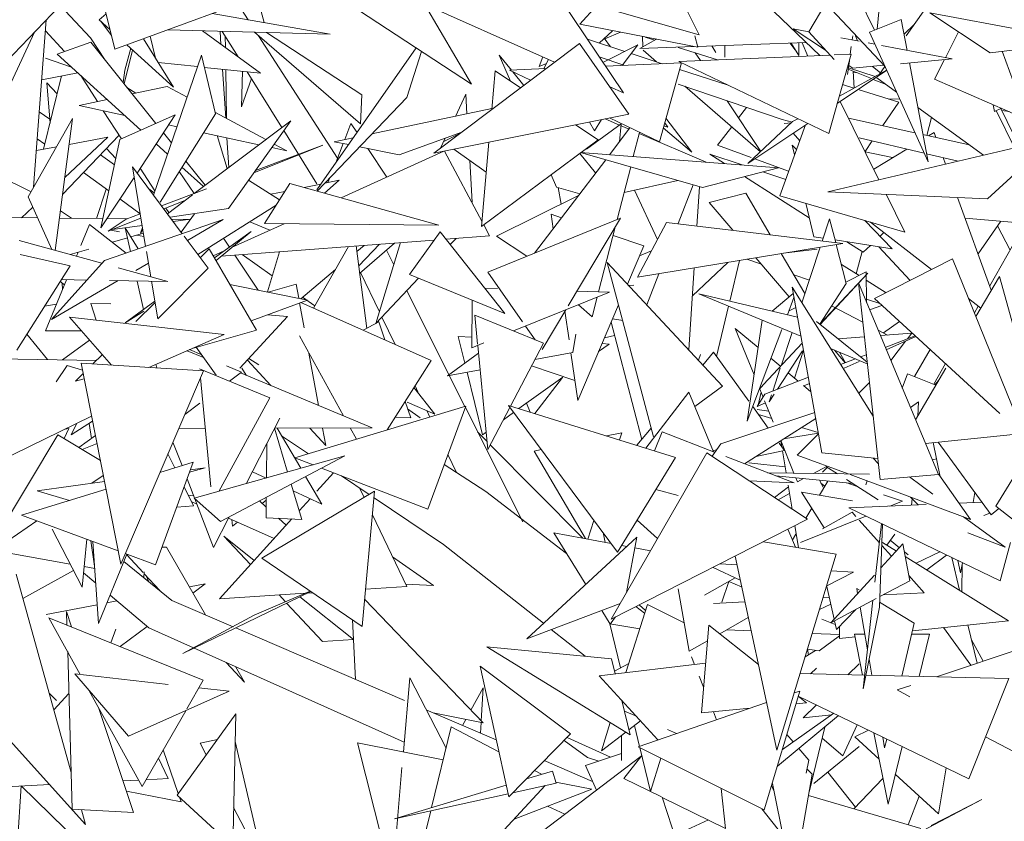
# Model space of a CAD drawing. Header units: metres. Extents: x -14.5 to 13.2, y -19 to 3.3.
# Tile 125 of 210: x 10.281 to 10.475, y 2.237 to 2.395. Entities that reach past the tile are written whole.
import ezdxf

# ---------------------------------------------------------------- set-up
doc = ezdxf.new("R2010")
doc.units = ezdxf.units.M
doc.layers.add('G-IMPT', color=7, linetype='Continuous', lineweight=5)
doc.layers.add('L-PLNT', color=7, linetype='Continuous', lineweight=5, true_color=0x005900)

# ---------------------------------------------------------------- blocks, each defined once
blk = doc.blocks.new('ÁRVORES ORNAMENTAIS - Pequeno e Médio Porte - Ipê-roxo-2870950-CORTE_CALÇADA')
at = {"layer": 'G-IMPT', "color": 253, "true_color": 0xaaaaaa}
for p, q in [((6.63619, 2.41626), (6.6598, 2.381)), ((6.55924, 2.38965), (6.55353, 2.41266)), ((6.71184, 2.41226), (6.70995, 2.39359)), ((6.69157, 2.40753), (6.71148, 2.38628)), ((6.59725, 2.40405), (6.62976, 2.3827)), ((6.55124, 2.40122), (6.5235, 2.37234)), ((6.58874, 2.39488), (6.58724, 2.40068)), ((6.61614, 2.40048), (6.64619, 2.38707)), ((6.67481, 2.39248), (6.67025, 2.4016)), ((6.70517, 2.40224), (6.70947, 2.39339)), ((6.71574, 2.39226), (6.72192, 2.40107)), ((6.58561, 2.39543), (6.58309, 2.39932)), ((6.62049, 2.39853), (6.62976, 2.3827)), ((6.64953, 2.39972), (6.67481, 2.39248)), ((6.69648, 2.39307), (6.6998, 2.39875)), ((6.55441, 2.3919), (6.54841, 2.39827)), ((6.55618, 2.39544), (6.55751, 2.39663)), ((6.58234, 2.39806), (6.55924, 2.38965)), ((6.57852, 2.39667), (6.60184, 2.39258)), ((6.65117, 2.39455), (6.65453, 2.39829)), ((6.69867, 2.38837), (6.68807, 2.39844)), ((6.72037, 2.3968), (6.73233, 2.38893)), ((6.72037, 2.3968), (6.75056, 2.39117)), ((6.54319, 2.36236), (6.5457, 2.39545)), ((6.55827, 2.39354), (6.55618, 2.39544)), ((6.55648, 2.39517), (6.55858, 2.39232)), ((6.70844, 2.39298), (6.71475, 2.39553)), ((6.71475, 2.39553), (6.71591, 2.38939)), ((6.53129, 2.36704), (6.54335, 2.393)), ((6.54929, 2.38917), (6.54553, 2.39327)), ((6.56966, 2.39344), (6.60184, 2.39258)), ((6.57655, 2.39326), (6.58807, 2.38489)), ((6.58007, 2.39316), (6.58023, 2.39058)), ((6.5836, 2.38814), (6.58049, 2.39315)), ((6.60785, 2.37484), (6.58683, 2.39298)), ((6.60811, 2.3806), (6.58924, 2.39292)), ((6.6745, 2.39001), (6.65117, 2.39455)), ((6.65762, 2.39329), (6.655, 2.39084)), ((6.65924, 2.39298), (6.65613, 2.39167)), ((6.69337, 2.39368), (6.69977, 2.38945)), ((6.69337, 2.39368), (6.69648, 2.39309)), ((6.69648, 2.39307), (6.70146, 2.38759)), ((6.70844, 2.39298), (6.72006, 2.36736)), ((6.7153, 2.39261), (6.71734, 2.39455)), ((6.72347, 2.38795), (6.72608, 2.39304)), ((6.55453, 2.39102), (6.54783, 2.38866)), ((6.55441, 2.3919), (6.55734, 2.38749)), ((6.55453, 2.39102), (6.56734, 2.37494)), ((6.57082, 2.38214), (6.56489, 2.39171)), ((6.56625, 2.3922), (6.56728, 2.38786)), ((6.58112, 2.38994), (6.58109, 2.39219)), ((6.60327, 2.3681), (6.58765, 2.39226)), ((6.6511, 2.39077), (6.62235, 2.36904)), ((6.6511, 2.39077), (6.66087, 2.3768)), ((6.66008, 2.38918), (6.65271, 2.39159)), ((6.65603, 2.39181), (6.65725, 2.3901)), ((6.66633, 2.3916), (6.66308, 2.38979)), ((6.66358, 2.39214), (6.66366, 2.39011)), ((6.66412, 2.39203), (6.66602, 2.39143)), ((6.6745, 2.39001), (6.67393, 2.39226)), ((6.69597, 2.39094), (6.67446, 2.39018)), ((6.69373, 2.38957), (6.69276, 2.39082)), ((6.69295, 2.39083), (6.69446, 2.38837)), ((6.69449, 2.39088), (6.69446, 2.38837)), ((6.69513, 2.39091), (6.69624, 2.38826)), ((6.7028, 2.39189), (6.7064, 2.3912)), ((6.70504, 2.39146), (6.70514, 2.39226)), ((6.70611, 2.39129), (6.70572, 2.39226)), ((6.70818, 2.39086), (6.70951, 2.39061)), ((6.73233, 2.38893), (6.75056, 2.39117)), ((6.56275, 2.38947), (6.56112, 2.38275)), ((6.56239, 2.3898), (6.56122, 2.38551)), ((6.57082, 2.38214), (6.56161, 2.39051)), ((6.61885, 2.38987), (6.59917, 2.36185)), ((6.61986, 2.3892), (6.61698, 2.38011)), ((6.65576, 2.38703), (6.66268, 2.39047)), ((6.65953, 2.38642), (6.66268, 2.39047)), ((6.67375, 2.39016), (6.66308, 2.38979)), ((6.66368, 2.38945), (6.66638, 2.38712)), ((6.67066, 2.38996), (6.67838, 2.38751)), ((6.674, 2.3889), (6.67502, 2.38737)), ((6.67729, 2.39028), (6.6781, 2.38899)), ((6.67985, 2.38808), (6.67988, 2.39037)), ((6.70466, 2.38862), (6.70486, 2.39014)), ((6.71086, 2.39035), (6.7248, 2.3877)), ((6.73467, 2.38922), (6.73835, 2.37932)), ((6.55067, 2.38609), (6.54555, 2.38787)), ((6.54783, 2.38866), (6.56441, 2.37363)), ((6.57637, 2.38848), (6.56689, 2.36077)), ((6.56782, 2.38698), (6.57558, 2.38618)), ((6.57912, 2.37683), (6.57637, 2.38848)), ((6.63765, 2.38551), (6.63523, 2.38848)), ((6.63748, 2.38328), (6.63523, 2.38848)), ((6.64388, 2.3881), (6.64317, 2.38623)), ((6.64499, 2.3876), (6.64408, 2.38578)), ((6.65989, 2.38644), (6.65504, 2.3881)), ((6.67127, 2.38691), (6.65626, 2.38629)), ((6.66749, 2.38675), (6.66135, 2.38876)), ((6.66691, 2.3713), (6.67127, 2.38691)), ((6.70067, 2.38845), (6.67074, 2.38719)), ((6.7004, 2.37297), (6.67074, 2.38719)), ((6.7004, 2.37297), (6.70486, 2.38863)), ((6.70486, 2.38863), (6.70146, 2.38849)), ((6.70413, 2.38465), (6.70449, 2.38732)), ((6.71462, 2.38675), (6.7248, 2.3877)), ((6.71637, 2.38691), (6.72006, 2.36736)), ((6.72131, 2.38373), (6.72327, 2.38756)), ((6.5519, 2.38498), (6.5448, 2.38358)), ((6.56122, 2.38551), (6.5609, 2.38302)), ((6.57694, 2.38604), (6.58807, 2.38489)), ((6.58055, 2.38567), (6.58117, 2.37602)), ((6.58134, 2.37593), (6.58119, 2.3856)), ((6.58427, 2.37824), (6.58452, 2.38526)), ((6.59228, 2.37413), (6.58544, 2.38516)), ((6.63444, 2.38532), (6.63378, 2.37768)), ((6.63444, 2.38532), (6.63945, 2.38197)), ((6.64452, 2.3858), (6.63725, 2.3855)), ((6.64145, 2.38348), (6.63725, 2.3855)), ((6.64013, 2.38248), (6.63794, 2.38517)), ((6.64461, 2.38683), (6.64317, 2.38623)), ((6.68053, 2.38249), (6.67091, 2.38564)), ((6.70208, 2.37888), (6.71186, 2.38545)), ((6.7025, 2.38036), (6.71185, 2.38547)), ((6.70427, 2.38567), (6.70883, 2.38382)), ((6.70431, 2.38596), (6.70958, 2.38423)), ((6.70437, 2.38641), (6.70519, 2.38586)), ((6.70519, 2.38586), (6.71133, 2.38644)), ((6.70542, 2.38195), (6.70522, 2.38528)), ((6.70523, 2.38508), (6.70606, 2.38494)), ((6.70904, 2.38622), (6.71063, 2.38498)), ((6.71043, 2.38469), (6.7115, 2.38622)), ((6.5487, 2.38435), (6.54517, 2.36988)), ((6.54582, 2.38297), (6.54783, 2.38077)), ((6.54582, 2.38297), (6.54643, 2.37503)), ((6.5525, 2.38443), (6.5558, 2.37929)), ((6.58627, 2.38383), (6.58427, 2.37824)), ((6.7092, 2.38366), (6.71176, 2.38263)), ((6.70992, 2.38396), (6.71381, 2.38114)), ((6.72131, 2.38373), (6.74209, 2.37464)), ((6.56165, 2.38208), (6.56339, 2.38091)), ((6.5627, 2.38077), (6.56962, 2.38224)), ((6.56962, 2.38224), (6.57352, 2.38014)), ((6.65709, 2.3822), (6.6598, 2.381)), ((6.69117, 2.3757), (6.67066, 2.38274)), ((6.67195, 2.3823), (6.68692, 2.36936)), ((6.70315, 2.38263), (6.70538, 2.38193)), ((6.7064, 2.38161), (6.71426, 2.37914)), ((6.55217, 2.37852), (6.55772, 2.3797)), ((6.61698, 2.38011), (6.59927, 2.36158)), ((6.60785, 2.37484), (6.60811, 2.3806)), ((6.62862, 2.38074), (6.62658, 2.37635)), ((6.62862, 2.38074), (6.62886, 2.37683)), ((6.68032, 2.37943), (6.68699, 2.36942)), ((6.71033, 2.36381), (6.70269, 2.37929)), ((6.71108, 2.37451), (6.71426, 2.37914)), ((6.71441, 2.37981), (6.71228, 2.37976)), ((6.54637, 2.37578), (6.54431, 2.37722)), ((6.55217, 2.37852), (6.56121, 2.37654)), ((6.55697, 2.37746), (6.56054, 2.37191)), ((6.57904, 2.37717), (6.58911, 2.37175)), ((6.61007, 2.37289), (6.63379, 2.37787)), ((6.68417, 2.37811), (6.68258, 2.37604)), ((6.71804, 2.37808), (6.73103, 2.36867)), ((6.73318, 2.37733), (6.73294, 2.37865)), ((6.73454, 2.37795), (6.73318, 2.37733)), ((6.73352, 2.37748), (6.73715, 2.3701)), ((6.73444, 2.3779), (6.73814, 2.37033)), ((6.73606, 2.37728), (6.73463, 2.37752)), ((6.54208, 2.36041), (6.55087, 2.37595)), ((6.54746, 2.34985), (6.55087, 2.37595)), ((6.56022, 2.37177), (6.5712, 2.37666)), ((6.56363, 2.36514), (6.5712, 2.37666)), ((6.57912, 2.37683), (6.56818, 2.35941)), ((6.57493, 2.36108), (6.59402, 2.37545)), ((6.58172, 2.3581), (6.59402, 2.37545)), ((6.66087, 2.3768), (6.62235, 2.36904)), ((6.65411, 2.37348), (6.6531, 2.37523)), ((6.65411, 2.37348), (6.65547, 2.37571)), ((6.65617, 2.37585), (6.65903, 2.37463)), ((6.66691, 2.3713), (6.65703, 2.37603)), ((6.66821, 2.37596), (6.67332, 2.3693)), ((6.69327, 2.37531), (6.68441, 2.36701)), ((6.69318, 2.37523), (6.69117, 2.3757)), ((6.69327, 2.37531), (6.69432, 2.37588)), ((6.71745, 2.37311), (6.70431, 2.37601)), ((6.7198, 2.37259), (6.72073, 2.37613)), ((6.56987, 2.37464), (6.57151, 2.37428)), ((6.59917, 2.36303), (6.59266, 2.37352)), ((6.60594, 2.37496), (6.60469, 2.37176)), ((6.60594, 2.37496), (6.60713, 2.37318)), ((6.61547, 2.36873), (6.62788, 2.37323)), ((6.65034, 2.37468), (6.65481, 2.37169)), ((6.65938, 2.37488), (6.65253, 2.36984)), ((6.65705, 2.36877), (6.6611, 2.37408)), ((6.65938, 2.37488), (6.65901, 2.37133)), ((6.65934, 2.37449), (6.66091, 2.37382)), ((6.66769, 2.37411), (6.67332, 2.3693)), ((6.66779, 2.37446), (6.66862, 2.37418)), ((6.66797, 2.3751), (6.66862, 2.37418)), ((6.68122, 2.37428), (6.67844, 2.37067)), ((6.68441, 2.36701), (6.69624, 2.37496)), ((6.69072, 2.36065), (6.69579, 2.37465)), ((6.69162, 2.37494), (6.69301, 2.37507)), ((6.5454, 2.37084), (6.54391, 2.37193)), ((6.56009, 2.37261), (6.5489, 2.36087)), ((6.54934, 2.36426), (6.55789, 2.37221)), ((6.5502, 2.3708), (6.55789, 2.37221)), ((6.56022, 2.37177), (6.5565, 2.35428)), ((6.56884, 2.37307), (6.57042, 2.37108)), ((6.57679, 2.37312), (6.58775, 2.37072)), ((6.58144, 2.36601), (6.5795, 2.37253)), ((6.58142, 2.37211), (6.5818, 2.36625)), ((6.60264, 2.37133), (6.60637, 2.37211)), ((6.60543, 2.37076), (6.60264, 2.37133)), ((6.62458, 2.37203), (6.62365, 2.37003)), ((6.62415, 2.37133), (6.6277, 2.37309)), ((6.65481, 2.37169), (6.63177, 2.3546)), ((6.66176, 2.3684), (6.66298, 2.37317)), ((6.66293, 2.37296), (6.67618, 2.36728)), ((6.69466, 2.37154), (6.69335, 2.37301)), ((6.74464, 2.37186), (6.70025, 2.36144)), ((6.71929, 2.36906), (6.7064, 2.37211)), ((6.70758, 2.36939), (6.70901, 2.37149)), ((6.72817, 2.37074), (6.71904, 2.37275)), ((6.72122, 2.37315), (6.72016, 2.37251)), ((6.72122, 2.37315), (6.72157, 2.3722)), ((6.7318, 2.36006), (6.74464, 2.37186)), ((6.54374, 2.36962), (6.5477, 2.37034)), ((6.55762, 2.37002), (6.55943, 2.36804)), ((6.56742, 2.37091), (6.56966, 2.36887)), ((6.58674, 2.36518), (6.6004, 2.37066)), ((6.58707, 2.36565), (6.6004, 2.37066)), ((6.59028, 2.37017), (6.59325, 2.36952)), ((6.59077, 2.37085), (6.59325, 2.36952)), ((6.60439, 2.37097), (6.60292, 2.36718)), ((6.62429, 2.36944), (6.60403, 2.36025)), ((6.61547, 2.36873), (6.60762, 2.37032)), ((6.60926, 2.36998), (6.61304, 2.36433)), ((6.63185, 2.35552), (6.62442, 2.36946)), ((6.62626, 2.36983), (6.6327, 2.36529)), ((6.63322, 2.37123), (6.63177, 2.3546)), ((6.68508, 2.36822), (6.67844, 2.37067)), ((6.69319, 2.37064), (6.69364, 2.36871)), ((6.69319, 2.37064), (6.69403, 2.36978)), ((6.7076, 2.36934), (6.71303, 2.36819)), ((6.71582, 2.36988), (6.70929, 2.36593)), ((6.55916, 2.36678), (6.55639, 2.36873)), ((6.57327, 2.36751), (6.5771, 2.36271)), ((6.62943, 2.3676), (6.62993, 2.35941)), ((6.64224, 2.34932), (6.6563, 2.36778)), ((6.65431, 2.36516), (6.65117, 2.36899)), ((6.67541, 2.36226), (6.65132, 2.36921)), ((6.65132, 2.36921), (6.69044, 2.36617)), ((6.67977, 2.367), (6.67688, 2.36885)), ((6.6833, 2.36673), (6.67688, 2.36885)), ((6.69248, 2.3655), (6.68582, 2.36795)), ((6.72599, 2.36748), (6.71976, 2.36895)), ((6.72302, 2.36818), (6.72349, 2.3669)), ((6.54267, 2.36145), (6.53129, 2.36704)), ((6.57259, 2.35314), (6.56272, 2.36635)), ((6.56534, 2.35064), (6.56272, 2.36635)), ((6.56427, 2.36611), (6.56717, 2.36159)), ((6.57198, 2.36546), (6.5749, 2.36107)), ((6.5725, 2.3663), (6.57675, 2.36245)), ((6.65858, 2.35596), (6.66124, 2.36635)), ((6.67541, 2.36226), (6.69044, 2.36617)), ((6.55806, 2.36161), (6.55307, 2.36525)), ((6.5565, 2.35428), (6.56307, 2.36428)), ((6.58569, 2.3637), (6.59182, 2.35987)), ((6.60072, 2.36117), (6.60362, 2.36372)), ((6.60075, 2.36313), (6.60362, 2.36372)), ((6.60175, 2.36417), (6.60139, 2.36326)), ((6.64655, 2.36237), (6.6455, 2.36479)), ((6.65994, 2.36129), (6.67055, 2.36366)), ((6.69655, 2.35629), (6.68378, 2.36444)), ((6.69189, 2.36389), (6.68739, 2.36538)), ((6.55755, 2.36198), (6.55562, 2.35615)), ((6.56705, 2.36124), (6.56598, 2.36199)), ((6.56847, 2.35865), (6.57735, 2.36199)), ((6.59387, 2.36308), (6.58881, 2.35515)), ((6.59387, 2.36308), (6.62331, 2.35486)), ((6.5967, 2.3623), (6.59995, 2.36297)), ((6.65118, 2.36105), (6.64655, 2.36237)), ((6.64693, 2.36226), (6.64747, 2.35899)), ((6.66653, 2.35197), (6.66197, 2.36175)), ((6.67066, 2.35518), (6.67361, 2.36278)), ((6.67434, 2.35466), (6.67485, 2.36243)), ((6.54678, 2.35004), (6.54208, 2.36041)), ((6.56427, 2.35709), (6.56026, 2.36001)), ((6.56893, 2.35804), (6.57311, 2.35971)), ((6.56963, 2.3571), (6.5746, 2.36083)), ((6.59011, 2.36094), (6.59287, 2.3615)), ((6.63468, 2.35264), (6.65091, 2.3607)), ((6.68398, 2.36117), (6.67673, 2.35933)), ((6.68398, 2.36117), (6.68883, 2.35293)), ((6.69072, 2.36065), (6.71544, 2.35346)), ((6.7318, 2.36006), (6.70025, 2.36144)), ((6.71544, 2.35346), (6.71175, 2.36094)), ((6.72588, 2.36032), (6.73254, 2.34195)), ((6.54079, 2.3563), (6.54301, 2.35836)), ((6.55067, 2.3562), (6.54849, 2.35768)), ((6.56935, 2.3582), (6.56992, 2.35731)), ((6.57016, 2.35639), (6.58172, 2.3581)), ((6.59112, 2.35877), (6.57564, 2.34906)), ((6.67673, 2.35933), (6.68141, 2.35382)), ((6.69588, 2.35915), (6.69743, 2.35255)), ((6.53627, 2.35635), (6.54395, 2.35627)), ((6.5483, 2.35623), (6.5569, 2.35614)), ((6.55718, 2.34783), (6.58067, 2.35592)), ((6.55772, 2.35613), (6.56167, 2.35609)), ((6.55793, 2.35363), (6.56441, 2.35622)), ((6.55793, 2.35363), (6.56146, 2.35601)), ((6.56146, 2.35601), (6.56427, 2.35707)), ((6.57045, 2.356), (6.57379, 2.35597)), ((6.57078, 2.35557), (6.57421, 2.35603)), ((6.57499, 2.3571), (6.57235, 2.35346)), ((6.57359, 2.3518), (6.58067, 2.35592)), ((6.63302, 2.34557), (6.65926, 2.35624)), ((6.64756, 2.35631), (6.64549, 2.35702)), ((6.64549, 2.35702), (6.6459, 2.35413)), ((6.64889, 2.3389), (6.65926, 2.35624)), ((6.70058, 2.35609), (6.69913, 2.3517)), ((6.70179, 2.35139), (6.70058, 2.35609)), ((6.70756, 2.35575), (6.71294, 2.35017)), ((6.72736, 2.35623), (6.73885, 2.35524)), ((6.55252, 2.35079), (6.55425, 2.35499)), ((6.55425, 2.35499), (6.5615, 2.34932)), ((6.55844, 2.35383), (6.56019, 2.3535)), ((6.5588, 2.35397), (6.56465, 2.35475)), ((6.56235, 2.34961), (6.5613, 2.3543)), ((6.56387, 2.35014), (6.5613, 2.3543)), ((6.56471, 2.3544), (6.56433, 2.35328)), ((6.56478, 2.354), (6.56433, 2.35328)), ((6.59271, 2.35511), (6.58232, 2.3504)), ((6.58992, 2.35385), (6.58593, 2.35552)), ((6.58881, 2.35515), (6.62331, 2.35486)), ((6.63335, 2.3527), (6.63218, 2.3549)), ((6.65491, 2.34162), (6.65819, 2.35444)), ((6.66834, 2.35537), (6.66257, 2.34453)), ((6.66834, 2.35537), (6.70316, 2.35122)), ((6.70869, 2.35542), (6.72072, 2.34604)), ((6.72993, 2.34916), (6.73443, 2.35562)), ((6.73899, 2.35473), (6.73223, 2.34282)), ((6.73626, 2.34991), (6.73379, 2.3547)), ((6.54036, 2.35182), (6.55669, 2.34729)), ((6.55876, 2.35147), (6.56174, 2.35234)), ((6.56239, 2.35253), (6.5649, 2.35326)), ((6.56356, 2.35287), (6.56501, 2.3526)), ((6.57769, 2.34631), (6.57297, 2.35264)), ((6.58618, 2.3536), (6.57896, 2.34835)), ((6.57925, 2.34785), (6.58618, 2.3536)), ((6.62238, 2.35188), (6.5803, 2.34873)), ((6.58075, 2.35226), (6.58192, 2.35051)), ((6.62356, 2.35352), (6.61751, 2.34507)), ((6.63638, 2.33739), (6.62356, 2.35352)), ((6.63335, 2.3527), (6.62472, 2.35205)), ((6.62671, 2.3522), (6.62557, 2.35099)), ((6.63468, 2.35264), (6.64073, 2.3487)), ((6.66383, 2.35074), (6.65777, 2.35281)), ((6.69743, 2.35255), (6.69932, 2.35226)), ((6.70166, 2.3519), (6.71294, 2.35017)), ((6.71056, 2.35265), (6.71132, 2.35337)), ((6.55042, 2.34903), (6.55409, 2.3501)), ((6.57793, 2.35013), (6.57615, 2.34837)), ((6.57793, 2.35013), (6.58725, 2.33406)), ((6.59855, 2.33841), (6.60542, 2.35061)), ((6.60905, 2.33443), (6.60695, 2.35072)), ((6.60709, 2.3496), (6.60857, 2.35084)), ((6.61159, 2.35107), (6.60746, 2.34676)), ((6.61454, 2.35129), (6.60765, 2.34527)), ((6.61574, 2.35138), (6.61087, 2.33541)), ((6.61295, 2.3499), (6.61441, 2.347)), ((6.66383, 2.35074), (6.66061, 2.34319)), ((6.66257, 2.34453), (6.70316, 2.35122)), ((6.69145, 2.34929), (6.69809, 2.35011)), ((6.69873, 2.35049), (6.69509, 2.33946)), ((6.70387, 2.3433), (6.70189, 2.35101)), ((6.7072, 2.34949), (6.70399, 2.35154)), ((6.7072, 2.34949), (6.70863, 2.35083)), ((6.71033, 2.35057), (6.71651, 2.3439)), ((6.55041, 2.34678), (6.54051, 2.34901)), ((6.55165, 2.34869), (6.55197, 2.34948)), ((6.56635, 2.34462), (6.56551, 2.34961)), ((6.58087, 2.34974), (6.57872, 2.34877)), ((6.58297, 2.34893), (6.58759, 2.34198)), ((6.59038, 2.34484), (6.58441, 2.34903)), ((6.59181, 2.34959), (6.58941, 2.34162)), ((6.66536, 2.34977), (6.66299, 2.34878)), ((6.68422, 2.3481), (6.68708, 2.34715)), ((6.68602, 2.3484), (6.69259, 2.34066)), ((6.69102, 2.34922), (6.69569, 2.34129)), ((6.70702, 2.34961), (6.70582, 2.34524)), ((6.70944, 2.34031), (6.72488, 2.34815)), ((6.72488, 2.34815), (6.73766, 2.31661)), ((6.55041, 2.34678), (6.53984, 2.33013)), ((6.55718, 2.34783), (6.54672, 2.33618)), ((6.55991, 2.3464), (6.56973, 2.34368)), ((6.56342, 2.34589), (6.56589, 2.34733)), ((6.57769, 2.34631), (6.56774, 2.33628)), ((6.596, 2.34029), (6.60285, 2.34604)), ((6.67941, 2.323), (6.65662, 2.34747)), ((6.66573, 2.31298), (6.65662, 2.34747)), ((6.67274, 2.33016), (6.6738, 2.34638)), ((6.67344, 2.34085), (6.68046, 2.34748)), ((6.68084, 2.3398), (6.68277, 2.34786)), ((6.7029, 2.34708), (6.7064, 2.34487)), ((6.54554, 2.33395), (6.54972, 2.34405)), ((6.54868, 2.34407), (6.55372, 2.34398)), ((6.60785, 2.34545), (6.61157, 2.33769)), ((6.6193, 2.34434), (6.61087, 2.33541)), ((6.63638, 2.33739), (6.61751, 2.34507)), ((6.63302, 2.34557), (6.63988, 2.33572)), ((6.66442, 2.3391), (6.6668, 2.34523)), ((6.6935, 2.345), (6.69658, 2.34398)), ((6.69866, 2.33523), (6.70811, 2.34532)), ((6.69872, 2.33519), (6.70811, 2.34532)), ((6.7038, 2.34355), (6.7078, 2.34558)), ((6.70789, 2.33953), (6.7078, 2.34558)), ((6.7295, 2.33675), (6.73416, 2.3447)), ((6.73791, 2.33118), (6.73416, 2.3447)), ((6.54672, 2.33618), (6.55993, 2.34386)), ((6.5493, 2.34303), (6.54843, 2.34367)), ((6.54883, 2.34338), (6.54892, 2.34211)), ((6.55821, 2.34389), (6.56973, 2.34368)), ((6.56493, 2.33817), (6.56366, 2.34379)), ((6.56774, 2.33628), (6.56649, 2.34374)), ((6.582, 2.3431), (6.59731, 2.34003)), ((6.5951, 2.34318), (6.58958, 2.34158)), ((6.5951, 2.34318), (6.59561, 2.34037)), ((6.63491, 2.3423), (6.63241, 2.34238)), ((6.6609, 2.34288), (6.66188, 2.343)), ((6.69907, 2.3098), (6.69315, 2.34254)), ((6.70917, 2.31703), (6.69315, 2.34254)), ((6.70387, 2.3433), (6.69863, 2.33526)), ((6.72209, 2.30551), (6.70627, 2.34342)), ((6.71054, 2.30456), (6.70627, 2.34342)), ((6.70783, 2.34397), (6.71176, 2.34148)), ((6.59882, 2.3389), (6.59638, 2.34061)), ((6.61697, 2.34188), (6.6253, 2.32526)), ((6.63808, 2.33391), (6.65703, 2.34155)), ((6.65703, 2.34155), (6.65061, 2.34177)), ((6.65365, 2.33672), (6.65464, 2.34059)), ((6.67473, 2.34123), (6.69422, 2.33665)), ((6.67473, 2.34123), (6.6949, 2.33287)), ((6.68921, 2.33783), (6.69338, 2.34131)), ((6.69222, 2.33712), (6.69351, 2.34055)), ((6.70788, 2.34021), (6.71051, 2.33933)), ((6.70944, 2.34031), (6.73426, 2.31758)), ((6.72805, 2.34032), (6.73048, 2.33842)), ((6.54533, 2.33879), (6.54774, 2.33924)), ((6.55844, 2.33925), (6.55453, 2.33936)), ((6.55453, 2.33936), (6.55556, 2.33606)), ((6.56715, 2.33978), (6.56132, 2.33555)), ((6.5672, 2.33952), (6.56342, 2.33579)), ((6.58619, 2.33589), (6.59731, 2.34003)), ((6.59578, 2.33946), (6.59669, 2.3345)), ((6.62176, 2.32805), (6.59601, 2.33955)), ((6.62982, 2.33057), (6.62992, 2.34001)), ((6.65884, 2.33906), (6.65079, 2.32019)), ((6.6509, 2.33908), (6.65365, 2.33672)), ((6.67823, 2.32886), (6.6806, 2.3388)), ((6.69248, 2.33781), (6.69388, 2.33852)), ((6.70097, 2.33885), (6.70712, 2.33567)), ((6.70848, 2.33812), (6.71091, 2.33896)), ((6.72996, 2.33883), (6.7292, 2.3375)), ((6.55857, 2.32716), (6.55028, 2.33666)), ((6.55028, 2.33666), (6.58087, 2.33319)), ((6.56501, 2.3378), (6.56132, 2.33555)), ((6.58399, 2.32655), (6.59336, 2.33676)), ((6.59336, 2.33676), (6.58946, 2.33711)), ((6.61206, 2.33667), (6.61468, 2.33121)), ((6.64401, 2.33149), (6.6304, 2.33705)), ((6.6304, 2.33705), (6.63096, 2.33132)), ((6.64371, 2.33022), (6.6484, 2.33807)), ((6.64825, 2.33782), (6.64907, 2.33214)), ((6.65966, 2.33598), (6.65766, 2.33629)), ((6.61144, 2.3357), (6.60833, 2.33405)), ((6.61144, 2.3357), (6.61263, 2.33213)), ((6.64047, 2.33487), (6.64236, 2.33216)), ((6.65737, 2.33562), (6.66342, 2.31247)), ((6.68643, 2.33064), (6.68193, 2.33441)), ((6.68564, 2.32524), (6.68193, 2.33441)), ((6.68722, 2.33606), (6.68429, 2.31605)), ((6.698, 2.33576), (6.70799, 2.32774)), ((6.71126, 2.33352), (6.71439, 2.33577)), ((6.54185, 2.3333), (6.54592, 2.32826)), ((6.54554, 2.33395), (6.55268, 2.33391)), ((6.56595, 2.32669), (6.58087, 2.33319)), ((6.58725, 2.33406), (6.57479, 2.33054)), ((6.60446, 2.31711), (6.59575, 2.33292)), ((6.62845, 2.32755), (6.62716, 2.33284)), ((6.62716, 2.33284), (6.62985, 2.3327)), ((6.64983, 2.32965), (6.65041, 2.33325)), ((6.65607, 2.33257), (6.65805, 2.333)), ((6.68429, 2.31605), (6.69113, 2.33423)), ((6.69315, 2.3336), (6.69098, 2.32703)), ((6.70744, 2.33275), (6.70227, 2.33234)), ((6.71016, 2.33409), (6.71205, 2.33311)), ((6.71684, 2.33349), (6.71062, 2.333)), ((6.71159, 2.33067), (6.71747, 2.33296)), ((6.71178, 2.33021), (6.71765, 2.33279)), ((6.71684, 2.33349), (6.71599, 2.33238)), ((6.54888, 2.32821), (6.55426, 2.3321)), ((6.57925, 2.32517), (6.57534, 2.3307)), ((6.62982, 2.33057), (6.63222, 2.33154)), ((6.63099, 2.33104), (6.63301, 2.31049)), ((6.64401, 2.33149), (6.6375, 2.31906)), ((6.6549, 2.32982), (6.65701, 2.33133)), ((6.65558, 2.33141), (6.65701, 2.33133)), ((6.68751, 2.32332), (6.69515, 2.33148)), ((6.70074, 2.33045), (6.70803, 2.32744)), ((6.71561, 2.3319), (6.71267, 2.32808)), ((6.53347, 2.32846), (6.55564, 2.3281)), ((6.55677, 2.32922), (6.55492, 2.32739)), ((6.57355, 2.33), (6.57679, 2.32865)), ((6.57642, 2.32918), (6.57404, 2.33022)), ((6.58775, 2.32719), (6.58576, 2.32849)), ((6.5976, 2.32955), (6.59951, 2.31917)), ((6.63114, 2.3295), (6.625, 2.32504)), ((6.64983, 2.32965), (6.64231, 2.32825)), ((6.64944, 2.32957), (6.65079, 2.32019)), ((6.67507, 2.32927), (6.67462, 2.32815)), ((6.6776, 2.32972), (6.67552, 2.32718)), ((6.6776, 2.32972), (6.68459, 2.32006)), ((6.69093, 2.32687), (6.68898, 2.3285)), ((6.69521, 2.33), (6.69025, 2.32239)), ((6.6954, 2.33011), (6.69364, 2.3246)), ((6.70153, 2.33012), (6.70368, 2.3276)), ((6.70251, 2.32972), (6.70375, 2.32763)), ((6.7067, 2.32878), (6.70783, 2.32922)), ((6.72043, 2.33025), (6.71735, 2.32488)), ((6.54979, 2.32705), (6.54766, 2.32386)), ((6.54979, 2.32705), (6.55288, 2.32616)), ((6.57677, 2.32601), (6.55261, 2.32753)), ((6.55261, 2.32753), (6.56041, 2.28781)), ((6.56754, 2.32659), (6.56738, 2.32731)), ((6.58426, 2.32574), (6.5813, 2.32704)), ((6.58438, 2.32655), (6.58521, 2.32514)), ((6.58545, 2.32815), (6.59009, 2.3231)), ((6.62176, 2.32805), (6.61307, 2.31433)), ((6.65022, 2.3241), (6.64166, 2.32702)), ((6.69083, 2.32655), (6.68933, 2.32203)), ((6.70276, 2.32725), (6.70571, 2.32839)), ((6.70346, 2.32655), (6.7064, 2.32785)), ((6.71757, 2.31636), (6.72353, 2.32655)), ((6.72348, 2.32745), (6.72116, 2.32336)), ((6.55301, 2.3255), (6.55145, 2.32396)), ((6.57677, 2.32601), (6.56041, 2.28781)), ((6.58992, 2.32072), (6.57601, 2.32642)), ((6.57618, 2.32465), (6.57823, 2.30311)), ((6.58193, 2.324), (6.58426, 2.32574)), ((6.58409, 2.32561), (6.61012, 2.31474)), ((6.63146, 2.32624), (6.625, 2.32504)), ((6.62538, 2.32511), (6.62846, 2.31897)), ((6.63191, 2.31338), (6.62889, 2.32576)), ((6.63915, 2.31855), (6.64784, 2.32477)), ((6.64227, 2.31758), (6.64779, 2.32473)), ((6.6878, 2.32144), (6.69637, 2.32476)), ((6.69437, 2.32399), (6.69238, 2.32566)), ((6.71599, 2.32542), (6.71495, 2.32261)), ((6.71599, 2.32542), (6.72157, 2.32319)), ((6.55321, 2.32446), (6.55145, 2.32396)), ((6.61838, 2.32271), (6.62254, 2.31748)), ((6.6186, 2.32305), (6.61915, 2.32189)), ((6.67941, 2.323), (6.6739, 2.31897)), ((6.68666, 2.32235), (6.68751, 2.32332)), ((6.69689, 2.32189), (6.6954, 2.32313)), ((6.6955, 2.32305), (6.69659, 2.32353)), ((6.7064, 2.32166), (6.70844, 2.32371)), ((6.72214, 2.32417), (6.72138, 2.32327)), ((6.73343, 2.29925), (6.74829, 2.3235)), ((6.58992, 2.32072), (6.57978, 2.30217)), ((6.66423, 2.31075), (6.67272, 2.3218)), ((6.67762, 2.31004), (6.67272, 2.3218)), ((6.68626, 2.31899), (6.6878, 2.32144)), ((6.68642, 2.31925), (6.68703, 2.32181)), ((6.68742, 2.32084), (6.6868, 2.32238)), ((6.68962, 2.32141), (6.68862, 2.31988)), ((6.68908, 2.32128), (6.68862, 2.31988)), ((6.57308, 2.3174), (6.57606, 2.31962)), ((6.62863, 2.31902), (6.59481, 2.30883)), ((6.61666, 2.31999), (6.61775, 2.31672)), ((6.61704, 2.31982), (6.62254, 2.31748)), ((6.62863, 2.31902), (6.62113, 2.29866)), ((6.62855, 2.3188), (6.63991, 2.29614)), ((6.63736, 2.3188), (6.63301, 2.31049)), ((6.6701, 2.30892), (6.63706, 2.3192)), ((6.65864, 2.29017), (6.63706, 2.3192)), ((6.64137, 2.31786), (6.64063, 2.31961)), ((6.68539, 2.31895), (6.68845, 2.31471)), ((6.68626, 2.31899), (6.68788, 2.3197)), ((6.68944, 2.31585), (6.68772, 2.32011)), ((6.71818, 2.31988), (6.71656, 2.31876)), ((6.71818, 2.31988), (6.71799, 2.31709)), ((6.53544, 2.30767), (6.55466, 2.31708)), ((6.61775, 2.31672), (6.61466, 2.31684)), ((6.61963, 2.31672), (6.61714, 2.31853)), ((6.62095, 2.31816), (6.62155, 2.31689)), ((6.63608, 2.31636), (6.6381, 2.3178)), ((6.67909, 2.31157), (6.69763, 2.31779)), ((6.68622, 2.31841), (6.68855, 2.31805)), ((6.68652, 2.31738), (6.68914, 2.31659)), ((6.55064, 2.31336), (6.55486, 2.31609)), ((6.55174, 2.31565), (6.55064, 2.31336)), ((6.55461, 2.31263), (6.55414, 2.31563)), ((6.59185, 2.31665), (6.58522, 2.30371)), ((6.68374, 2.30766), (6.69784, 2.31663)), ((6.695, 2.31483), (6.69834, 2.31382)), ((6.54798, 2.31339), (6.53348, 2.28926)), ((6.54798, 2.31339), (6.55639, 2.30827)), ((6.55016, 2.31461), (6.54924, 2.31263)), ((6.55016, 2.31461), (6.54942, 2.31452)), ((6.55215, 2.31085), (6.55542, 2.31322)), ((6.57188, 2.31459), (6.57713, 2.31461)), ((6.59083, 2.31467), (6.61012, 2.31474)), ((6.59084, 2.31467), (6.59341, 2.30602)), ((6.59135, 2.31467), (6.596, 2.30675)), ((6.59751, 2.30964), (6.59222, 2.31319)), ((6.59782, 2.3147), (6.60096, 2.31128)), ((6.60033, 2.31471), (6.60096, 2.31128)), ((6.607, 2.3125), (6.60578, 2.31473)), ((6.63285, 2.31206), (6.63097, 2.31397)), ((6.63191, 2.31338), (6.63267, 2.31392)), ((6.65949, 2.31379), (6.65649, 2.31316)), ((6.65949, 2.31379), (6.65904, 2.31236)), ((6.66527, 2.31472), (6.66245, 2.3113)), ((6.66744, 2.31398), (6.66594, 2.31022)), ((6.66744, 2.31398), (6.67793, 2.30991)), ((6.69145, 2.31256), (6.69836, 2.3137)), ((6.69419, 2.30936), (6.69838, 2.31359)), ((6.71952, 2.31168), (6.74266, 2.31403)), ((6.55573, 2.31164), (6.55278, 2.31047)), ((6.57074, 2.31194), (6.57253, 2.30728)), ((6.58933, 2.31173), (6.58924, 2.30484)), ((6.65175, 2.29294), (6.63349, 2.31141)), ((6.67909, 2.31157), (6.67738, 2.30912)), ((6.69059, 2.31175), (6.69164, 2.3103)), ((6.69351, 2.30581), (6.69091, 2.31222)), ((6.69114, 2.31099), (6.69095, 2.31213)), ((6.72245, 2.30509), (6.72102, 2.31183)), ((6.73249, 2.29755), (6.72201, 2.31193)), ((6.5711, 2.30684), (6.56974, 2.3096)), ((6.57496, 2.30082), (6.60474, 2.30921)), ((6.58011, 2.29622), (6.60474, 2.30921)), ((6.62511, 2.30947), (6.62681, 2.30594)), ((6.64357, 2.31044), (6.64213, 2.31014)), ((6.64213, 2.31014), (6.65228, 2.29285)), ((6.6763, 2.30983), (6.65739, 2.27691)), ((6.69622, 2.29668), (6.6763, 2.30983)), ((6.67752, 2.31027), (6.67826, 2.31039)), ((6.68003, 2.3091), (6.69354, 2.30386)), ((6.69164, 2.3103), (6.68598, 2.30908)), ((6.69199, 2.30583), (6.69127, 2.31022)), ((6.69419, 2.30936), (6.70422, 2.30564)), ((6.69907, 2.3098), (6.71009, 2.30866)), ((6.57474, 2.30796), (6.56729, 2.28769)), ((6.57474, 2.30796), (6.56817, 2.30594)), ((6.59843, 2.30743), (6.59481, 2.30883)), ((6.63263, 2.30214), (6.62439, 2.30752)), ((6.6701, 2.30892), (6.65864, 2.29017)), ((6.69179, 2.30706), (6.68458, 2.30786)), ((6.69993, 2.3071), (6.69736, 2.30575)), ((6.69986, 2.30714), (6.70215, 2.30567)), ((6.71019, 2.30773), (6.70922, 2.30875)), ((6.72087, 2.30844), (6.7217, 2.30862)), ((6.55696, 2.30536), (6.55469, 2.3038)), ((6.57402, 2.30599), (6.57713, 2.30685)), ((6.57713, 2.30685), (6.57419, 2.30645)), ((6.58644, 2.30608), (6.58915, 2.30481)), ((6.59696, 2.30511), (6.60016, 2.29966)), ((6.60249, 2.30586), (6.59917, 2.3022)), ((6.62113, 2.29866), (6.60012, 2.30678)), ((6.60955, 2.30157), (6.60406, 2.30525)), ((6.68831, 2.30589), (6.70844, 2.30558)), ((6.70518, 2.30373), (6.68994, 2.30525)), ((6.69914, 2.30597), (6.70014, 2.30696)), ((6.70461, 2.3055), (6.72841, 2.29666)), ((6.72209, 2.30551), (6.71054, 2.30456)), ((6.72215, 2.30551), (6.72841, 2.29666)), ((6.5572, 2.30414), (6.54386, 2.30232)), ((6.57354, 2.30468), (6.57877, 2.29111)), ((6.59413, 2.30361), (6.59619, 2.29666)), ((6.68474, 2.30426), (6.69354, 2.30386)), ((6.69317, 2.29869), (6.69239, 2.3034)), ((6.69421, 2.30409), (6.6939, 2.30486)), ((6.69539, 2.30471), (6.69421, 2.30409)), ((6.69928, 2.30301), (6.69856, 2.30439)), ((6.69857, 2.30145), (6.70023, 2.30422)), ((6.69961, 2.30319), (6.69887, 2.3038)), ((6.70391, 2.30454), (6.71017, 2.30053)), ((6.70396, 2.30385), (6.70604, 2.30318)), ((6.70771, 2.30348), (6.70798, 2.30425)), ((6.72096, 2.30164), (6.71634, 2.30504)), ((6.5575, 2.30264), (6.54078, 2.29749)), ((6.55025, 2.30041), (6.54386, 2.30232)), ((6.5748, 2.2993), (6.57295, 2.30308)), ((6.57483, 2.30133), (6.57374, 2.30147)), ((6.58831, 2.28897), (6.61061, 2.3022)), ((6.59452, 2.3023), (6.60016, 2.29966)), ((6.60763, 2.30286), (6.60853, 2.30097)), ((6.60817, 2.2755), (6.61061, 2.3022)), ((6.64856, 2.28993), (6.63263, 2.30214)), ((6.67066, 2.30138), (6.66622, 2.30258)), ((6.69244, 2.30311), (6.68968, 2.301)), ((6.69266, 2.30177), (6.69042, 2.30051)), ((6.69952, 2.29498), (6.695, 2.30206)), ((6.70513, 2.30031), (6.695, 2.30206)), ((6.71125, 2.30149), (6.71499, 2.30028)), ((6.72896, 2.29996), (6.72928, 2.30195)), ((6.5748, 2.2993), (6.57148, 2.29909)), ((6.57437, 2.30018), (6.57546, 2.29969)), ((6.57496, 2.30082), (6.58011, 2.29622)), ((6.58783, 2.30029), (6.58916, 2.29908)), ((6.58918, 2.30045), (6.58835, 2.29982)), ((6.58919, 2.30101), (6.58914, 2.29698)), ((6.59785, 2.30074), (6.59569, 2.29835)), ((6.62426, 2.29171), (6.61049, 2.30094)), ((6.71966, 2.29957), (6.70438, 2.29892)), ((6.71249, 2.29926), (6.71499, 2.30028)), ((6.71807, 2.2995), (6.71658, 2.30105)), ((6.71689, 2.30073), (6.7168, 2.29945)), ((6.73068, 2.30004), (6.72616, 2.29985)), ((6.73343, 2.29925), (6.74062, 2.29361)), ((6.5599, 2.29042), (6.54078, 2.29749)), ((6.61018, 2.29753), (6.61696, 2.28337)), ((6.69485, 2.29205), (6.70771, 2.29731)), ((6.69585, 2.29692), (6.69703, 2.29888)), ((6.70501, 2.29806), (6.69918, 2.29479)), ((6.73431, 2.28448), (6.70438, 2.29892)), ((6.70501, 2.29806), (6.70573, 2.29725)), ((6.73109, 2.29743), (6.73223, 2.29791)), ((6.73249, 2.29755), (6.73403, 2.29878)), ((6.54383, 2.29636), (6.53348, 2.28926)), ((6.58186, 2.29714), (6.57877, 2.29111)), ((6.59424, 2.29675), (6.57991, 2.28091)), ((6.58174, 2.29691), (6.59076, 2.2929)), ((6.58254, 2.29534), (6.58238, 2.29662)), ((6.58353, 2.29611), (6.58254, 2.29534)), ((6.59619, 2.29666), (6.58914, 2.29698)), ((6.59158, 2.29687), (6.5931, 2.29549)), ((6.65397, 2.29646), (6.65278, 2.29275)), ((6.69622, 2.29668), (6.65739, 2.27691)), ((6.66251, 2.2965), (6.66656, 2.29287)), ((6.69444, 2.29104), (6.69372, 2.29541)), ((6.7064, 2.29651), (6.71042, 2.29202)), ((6.70955, 2.28421), (6.71084, 2.2958)), ((6.71044, 2.27927), (6.71106, 2.29569)), ((6.73526, 2.29113), (6.72704, 2.29717)), ((6.55277, 2.28328), (6.54685, 2.2947)), ((6.65235, 2.2838), (6.64605, 2.294)), ((6.65736, 2.2919), (6.64605, 2.294)), ((6.65589, 2.2937), (6.65623, 2.29211)), ((6.69234, 2.29471), (6.69385, 2.29114)), ((6.69324, 2.29258), (6.69392, 2.2937)), ((6.71187, 2.29157), (6.71347, 2.2937)), ((6.73526, 2.29113), (6.72793, 2.29399)), ((6.55277, 2.28328), (6.55369, 2.29272)), ((6.55525, 2.28742), (6.55448, 2.29243)), ((6.55602, 2.27609), (6.55491, 2.29226)), ((6.58079, 2.29333), (6.58606, 2.28772)), ((6.58079, 2.29333), (6.58681, 2.28854)), ((6.644, 2.2761), (6.62426, 2.29171)), ((6.66246, 2.29312), (6.64069, 2.27305)), ((6.6605, 2.29132), (6.65946, 2.29151)), ((6.66246, 2.29312), (6.66043, 2.2822)), ((6.70188, 2.28976), (6.68749, 2.29224)), ((6.71073, 2.28706), (6.71508, 2.29183)), ((6.7109, 2.29149), (6.71282, 2.28935)), ((6.71106, 2.29207), (6.71377, 2.29039)), ((6.71437, 2.29105), (6.71258, 2.29252)), ((6.71641, 2.28453), (6.71508, 2.29183)), ((6.73431, 2.28448), (6.73634, 2.29206)), ((6.55042, 2.28782), (6.53835, 2.28996)), ((6.55602, 2.27609), (6.56164, 2.28978)), ((6.56729, 2.28769), (6.5613, 2.28991)), ((6.56159, 2.28964), (6.56484, 2.28613)), ((6.56943, 2.29119), (6.56857, 2.29116)), ((6.56943, 2.29119), (6.57718, 2.27776)), ((6.66517, 2.29045), (6.66207, 2.29102)), ((6.70188, 2.28976), (6.69015, 2.25103)), ((6.71613, 2.28961), (6.71537, 2.29023)), ((6.71767, 2.28797), (6.72238, 2.29024)), ((6.7198, 2.28665), (6.72372, 2.28959)), ((6.5705, 2.28064), (6.56105, 2.28833)), ((6.60817, 2.2755), (6.58831, 2.28897)), ((6.61413, 2.28927), (6.62228, 2.2836)), ((6.68224, 2.28768), (6.67895, 2.28789)), ((6.68187, 2.28938), (6.69015, 2.25103)), ((6.71554, 2.28929), (6.73595, 2.27662)), ((6.72471, 2.28911), (6.72627, 2.28263)), ((6.72646, 2.2861), (6.72595, 2.28851)), ((6.72686, 2.28808), (6.72646, 2.2861)), ((6.7267, 2.28236), (6.7268, 2.28778)), ((6.53974, 2.28579), (6.5506, 2.24661)), ((6.54106, 2.28101), (6.55108, 2.28654)), ((6.55548, 2.28401), (6.55304, 2.28605)), ((6.55528, 2.28696), (6.55316, 2.28733)), ((6.56498, 2.28513), (6.56507, 2.28625)), ((6.56504, 2.28591), (6.56811, 2.28258)), ((6.68289, 2.28466), (6.67752, 2.28716)), ((6.7, 2.28354), (6.70533, 2.28622)), ((6.70084, 2.2762), (6.70943, 2.28563)), ((6.70533, 2.28622), (6.7009, 2.2865)), ((6.56541, 2.28551), (6.566, 2.28431)), ((6.57399, 2.28329), (6.57713, 2.28389)), ((6.57468, 2.28209), (6.57713, 2.28389)), ((6.61673, 2.28384), (6.62228, 2.2836)), ((6.68193, 2.28511), (6.67584, 2.28169)), ((6.68062, 2.28435), (6.67928, 2.2803)), ((6.68062, 2.28435), (6.68318, 2.28331)), ((6.71641, 2.28453), (6.71052, 2.28138)), ((6.71622, 2.28555), (6.71926, 2.28216)), ((6.59799, 2.2824), (6.57266, 2.2701)), ((6.59686, 2.28204), (6.57991, 2.28091)), ((6.59788, 2.28248), (6.58682, 2.27769)), ((6.59838, 2.28214), (6.59731, 2.28207)), ((6.61696, 2.28337), (6.60884, 2.28284)), ((6.67066, 2.28292), (6.6728, 2.27057)), ((6.70147, 2.27689), (6.70005, 2.28335)), ((6.7064, 2.28272), (6.70595, 2.28299)), ((6.70595, 2.28299), (6.70612, 2.28199)), ((6.71926, 2.28216), (6.71119, 2.28174)), ((6.54569, 2.27782), (6.55577, 2.27977)), ((6.55768, 2.28014), (6.55964, 2.28052)), ((6.566, 2.27518), (6.5583, 2.28164)), ((6.58261, 2.27543), (6.5705, 2.28064)), ((6.59171, 2.2817), (6.59297, 2.28035)), ((6.59322, 2.28009), (6.60032, 2.27252)), ((6.59584, 2.28136), (6.60644, 2.27291)), ((6.63205, 2.25641), (6.60865, 2.28079)), ((6.65917, 2.28002), (6.64069, 2.27305)), ((6.66454, 2.27985), (6.66031, 2.26636)), ((6.66454, 2.27985), (6.67182, 2.27621)), ((6.68383, 2.28032), (6.67765, 2.28)), ((6.69856, 2.2788), (6.70081, 2.27988)), ((6.70044, 2.28118), (6.69927, 2.28112)), ((6.70981, 2.281), (6.70084, 2.2762)), ((6.7072, 2.26314), (6.70915, 2.28065)), ((6.71732, 2.27612), (6.71047, 2.28026)), ((6.54977, 2.27576), (6.54969, 2.27842)), ((6.5507, 2.27538), (6.54969, 2.27842)), ((6.6572, 2.27594), (6.65553, 2.27865)), ((6.664, 2.27811), (6.66229, 2.27941)), ((6.66416, 2.27864), (6.66294, 2.27974)), ((6.70191, 2.27489), (6.70575, 2.27883)), ((6.7066, 2.27928), (6.70807, 2.27087)), ((6.71044, 2.27927), (6.7072, 2.26314)), ((6.57674, 2.26488), (6.54622, 2.27719)), ((6.55242, 2.26596), (6.54622, 2.27719)), ((6.58682, 2.27769), (6.57266, 2.2701)), ((6.60685, 2.265), (6.60624, 2.2768)), ((6.65713, 2.27597), (6.66303, 2.27502)), ((6.65713, 2.27597), (6.65924, 2.26727)), ((6.6572, 2.27594), (6.65826, 2.27735)), ((6.67886, 2.27404), (6.68449, 2.27726)), ((6.69907, 2.2769), (6.7017, 2.27584)), ((6.70191, 2.27489), (6.70154, 2.27657)), ((6.71732, 2.27612), (6.71484, 2.26568)), ((6.71697, 2.27463), (6.73595, 2.27662)), ((6.55843, 2.27226), (6.55944, 2.27496)), ((6.56029, 2.27152), (6.56566, 2.27547)), ((6.61646, 2.25261), (6.566, 2.27518)), ((6.6165, 2.26085), (6.58315, 2.2752)), ((6.65224, 2.2696), (6.64555, 2.27488)), ((6.6767, 2.27576), (6.67523, 2.25839)), ((6.6767, 2.27576), (6.68649, 2.26797)), ((6.68026, 2.27484), (6.68505, 2.27463)), ((6.69714, 2.2741), (6.70252, 2.27386)), ((6.7025, 2.2755), (6.70253, 2.27311)), ((6.70752, 2.27398), (6.70549, 2.27398)), ((6.70549, 2.27398), (6.70709, 2.26587)), ((6.72033, 2.27398), (6.71681, 2.27398)), ((6.72033, 2.27398), (6.71829, 2.2656)), ((6.72307, 2.27527), (6.72853, 2.2678)), ((6.72792, 2.27578), (6.72974, 2.26821)), ((6.60032, 2.27252), (6.60644, 2.27291)), ((6.6728, 2.27057), (6.67644, 2.27265)), ((6.69851, 2.27063), (6.70252, 2.27365)), ((6.70253, 2.27311), (6.7056, 2.27343)), ((6.74562, 2.27351), (6.72169, 2.26552)), ((6.72859, 2.27298), (6.73097, 2.26862)), ((6.55081, 2.23934), (6.54992, 2.2705)), ((6.65747, 2.2691), (6.6328, 2.27145)), ((6.66114, 2.25406), (6.6328, 2.27145)), ((6.69575, 2.2695), (6.69778, 2.27075)), ((6.69851, 2.27063), (6.6962, 2.27101)), ((6.69638, 2.26989), (6.69621, 2.27101)), ((6.58128, 2.26834), (6.58487, 2.26446)), ((6.67606, 2.26822), (6.65504, 2.26574)), ((6.65747, 2.2691), (6.6582, 2.26611)), ((6.66088, 2.26816), (6.65807, 2.26663)), ((6.67325, 2.26945), (6.67385, 2.26796)), ((6.70839, 2.26904), (6.70895, 2.26582)), ((6.5831, 2.26753), (6.58487, 2.26446)), ((6.64933, 2.25423), (6.6315, 2.26761)), ((6.6315, 2.26761), (6.63713, 2.24177)), ((6.70751, 2.26586), (6.69473, 2.26617)), ((6.69678, 2.26612), (6.69797, 2.26724)), ((6.7064, 2.26806), (6.7042, 2.26594)), ((6.56197, 2.2538), (6.55131, 2.26609)), ((6.55131, 2.26609), (6.5698, 2.26402)), ((6.57674, 2.26488), (6.57345, 2.25917)), ((6.61629, 2.2507), (6.61756, 2.2653)), ((6.62473, 2.25143), (6.61756, 2.2653)), ((6.66663, 2.25303), (6.65504, 2.26574)), ((6.67477, 2.26566), (6.67566, 2.26345)), ((6.736, 2.26517), (6.70775, 2.26585)), ((6.72808, 2.24533), (6.736, 2.26517)), ((6.54626, 2.26227), (6.54774, 2.26085)), ((6.55015, 2.26225), (6.54716, 2.259)), ((6.56465, 2.24384), (6.55419, 2.26277)), ((6.56197, 2.2538), (6.58188, 2.26266)), ((6.57585, 2.26334), (6.58188, 2.26266)), ((6.63209, 2.26336), (6.62966, 2.25891)), ((6.63209, 2.26336), (6.63168, 2.2568)), ((6.69468, 2.26271), (6.68766, 2.23919)), ((6.69468, 2.26271), (6.69357, 2.26233)), ((6.71662, 2.26382), (6.71393, 2.26292)), ((6.71646, 2.26158), (6.71393, 2.26292)), ((6.65948, 2.26085), (6.66114, 2.25406)), ((6.68812, 2.26044), (6.66274, 2.25169)), ((6.69393, 2.2602), (6.696, 2.2604)), ((6.72808, 2.24533), (6.69438, 2.26172)), ((6.69438, 2.26169), (6.696, 2.2604)), ((6.56294, 2.23872), (6.55602, 2.25946)), ((6.57326, 2.25882), (6.56465, 2.24384)), ((6.63467, 2.25303), (6.62082, 2.25899)), ((6.63205, 2.25641), (6.6222, 2.2584)), ((6.66, 2.25873), (6.66236, 2.25772)), ((6.67523, 2.25839), (6.68487, 2.25932)), ((6.6776, 2.25862), (6.67824, 2.25704)), ((6.69799, 2.25996), (6.69536, 2.25743)), ((6.57156, 2.24214), (6.58318, 2.25818)), ((6.58318, 2.25818), (6.58261, 2.23455)), ((6.62866, 2.2571), (6.62801, 2.2559)), ((6.63166, 2.25649), (6.63153, 2.25438)), ((6.65721, 2.25647), (6.65545, 2.25086)), ((6.66318, 2.25682), (6.66089, 2.25506)), ((6.69024, 2.24783), (6.70234, 2.25785)), ((6.69124, 2.25118), (6.70138, 2.25832)), ((6.70092, 2.258), (6.69536, 2.25743)), ((6.62576, 2.25564), (6.62188, 2.23967)), ((6.62576, 2.25564), (6.63518, 2.25068)), ((6.66028, 2.25459), (6.65545, 2.25086)), ((6.66199, 2.25591), (6.663, 2.25177)), ((6.66849, 2.25508), (6.67031, 2.2543)), ((6.69652, 2.24272), (6.6996, 2.25557)), ((6.70318, 2.24992), (6.70603, 2.25605)), ((6.70557, 2.25366), (6.70824, 2.25498)), ((6.53735, 2.25418), (6.55345, 2.23633)), ((6.57612, 2.25243), (6.57952, 2.25313)), ((6.58885, 2.22795), (6.58305, 2.25274)), ((6.64933, 2.25423), (6.63713, 2.24177)), ((6.6527, 2.24959), (6.64809, 2.25296)), ((6.64866, 2.25354), (6.65722, 2.24962)), ((6.65941, 2.249), (6.6594, 2.25391)), ((6.69337, 2.25268), (6.69212, 2.25414)), ((6.70318, 2.24992), (6.69908, 2.25342)), ((6.71038, 2.24922), (6.70557, 2.25366)), ((6.70935, 2.25444), (6.71213, 2.24036)), ((6.71109, 2.25359), (6.71146, 2.25146)), ((6.71188, 2.25321), (6.71146, 2.25146)), ((6.73856, 2.24991), (6.73141, 2.25368)), ((6.56882, 2.2511), (6.57177, 2.24242)), ((6.57733, 2.2501), (6.57612, 2.25243)), ((6.60724, 2.25249), (6.61239, 2.23208)), ((6.60724, 2.25249), (6.62418, 2.24913)), ((6.68766, 2.23919), (6.66274, 2.25169)), ((6.66306, 2.25153), (6.66516, 2.24284)), ((6.69645, 2.24907), (6.6945, 2.25136)), ((6.69747, 2.24442), (6.7064, 2.25173)), ((6.71491, 2.25174), (6.71213, 2.24036)), ((6.56785, 2.24942), (6.56979, 2.24539)), ((6.66329, 2.24982), (6.63143, 2.22564)), ((6.65369, 2.24485), (6.64416, 2.24895)), ((6.6523, 2.24798), (6.65941, 2.25035)), ((6.6527, 2.24959), (6.65494, 2.24885)), ((6.65988, 2.24541), (6.66343, 2.24999)), ((6.66721, 2.24944), (6.66516, 2.24284)), ((6.69645, 2.24907), (6.69594, 2.24646)), ((6.61492, 2.23496), (6.61602, 2.24759)), ((6.64576, 2.24688), (6.64061, 2.24533)), ((6.64223, 2.24698), (6.64363, 2.24624)), ((6.64654, 2.24448), (6.64576, 2.24688)), ((6.6523, 2.24798), (6.65446, 2.24311)), ((6.69714, 2.24624), (6.69615, 2.24724)), ((6.72208, 2.23843), (6.72359, 2.24751)), ((6.56395, 2.2451), (6.56086, 2.24494)), ((6.56979, 2.24539), (6.56541, 2.24517)), ((6.65988, 2.24541), (6.66732, 2.24176)), ((6.69292, 2.22241), (6.69714, 2.24624)), ((6.70571, 2.23975), (6.70021, 2.24666)), ((6.71113, 2.24542), (6.70538, 2.2394)), ((6.72208, 2.23843), (6.71357, 2.24627)), ((6.54633, 2.24422), (6.5378, 2.24379)), ((6.54072, 2.24395), (6.53891, 2.21645)), ((6.54072, 2.24395), (6.56449, 2.22085)), ((6.57233, 2.24078), (6.56155, 2.24289)), ((6.63661, 2.24412), (6.61455, 2.23745)), ((6.64434, 2.244), (6.62138, 2.21925)), ((6.64654, 2.24448), (6.63792, 2.24259)), ((6.6382, 2.23738), (6.65354, 2.24331)), ((6.64646, 2.24471), (6.65354, 2.24331)), ((6.68002, 2.23554), (6.67916, 2.24345)), ((6.6896, 2.24286), (6.6891, 2.24402)), ((6.69246, 2.22863), (6.68928, 2.24442)), ((6.57156, 2.24214), (6.57981, 2.23456)), ((6.572, 2.24173), (6.57233, 2.24078)), ((6.63699, 2.24238), (6.61455, 2.23745)), ((6.66748, 2.24173), (6.67064, 2.23204)), ((6.6675, 2.24167), (6.68002, 2.23554)), ((6.6964, 2.24202), (6.71863, 2.23552)), ((6.73066, 2.24125), (6.70644, 2.22851)), ((6.71613, 2.23625), (6.71831, 2.2419)), ((6.73066, 2.24125), (6.72065, 2.23615)), ((6.55081, 2.23934), (6.56294, 2.23872)), ((6.55264, 2.23924), (6.55345, 2.23633)), ((6.58885, 2.22795), (6.58274, 2.23971)), ((6.62172, 2.23903), (6.61533, 2.21273)), ((6.64824, 2.23839), (6.6448, 2.23993)), ((6.69136, 2.23406), (6.68716, 2.23944)), ((6.67066, 2.23449), (6.6766, 2.23721))]:
    blk.add_line(p, q, dxfattribs=at)

msp = doc.modelspace()

# ---------------------------------------------------------------- block references
at = {"layer": 'L-PLNT', "color": 253, "true_color": 0xaaaaaa}
msp.add_blockref('ÁRVORES ORNAMENTAIS - Pequeno e Médio Porte - Ipê-roxo-2870950-CORTE_CALÇADA', (3.74032, 0), dxfattribs=at)

doc.saveas('drawing.dxf')
